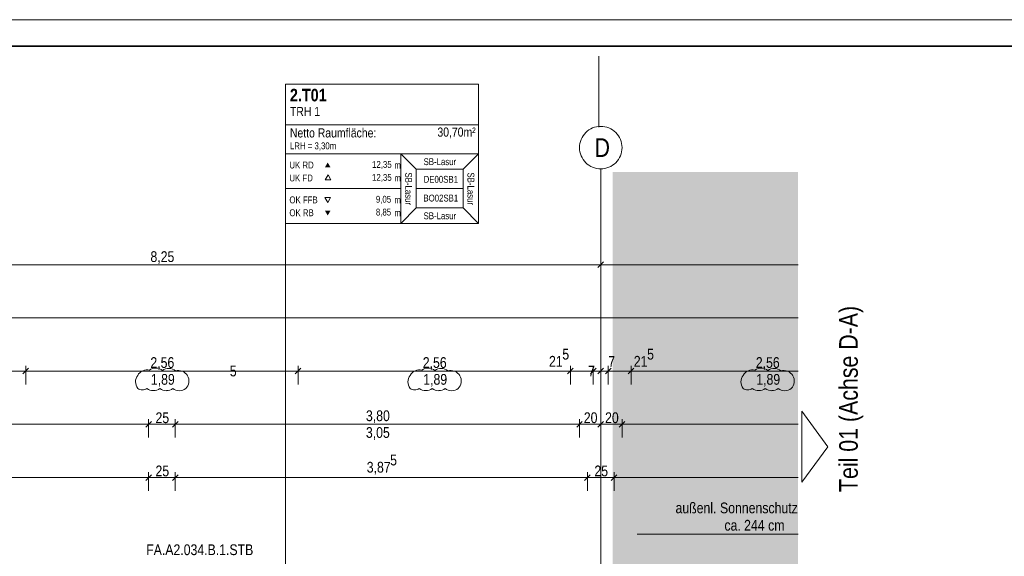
# Model space of a CAD drawing. Extents: x -620 to 300, y 62 to 1112.
# Tile 225 of 226: x -70 to 115, y 1012 to 1112. Entities that reach past the tile are written whole.
import ezdxf
from ezdxf.enums import TextEntityAlignment as Align
from ezdxf.lldxf.tags import DXFTag

# ---------------------------------------------------------------- set-up
doc = ezdxf.new("R2010")
doc.units = 0
doc.layers.get('0').update_dxf_attribs({"lineweight": 13})
doc.layers.add('--Darstellung Teil 07-00', color=2, linetype='grob-A06CPVSAL0', lineweight=13, true_color=0xffff00, plot=False)
for name, color, linetype, lineweight in [('30 -33 Aussenwände- 8 Sonnenschutz', 7, 'Continuous', 9), ('70 -71 Achsen- 1 Gebäudeachsen', 7, 'STRICHPUNKT2-A06CPVSFL0', 18), ('iwb_Plankopf Rahmen', 7, 'Continuous', 35), ('Keine-A06CPVSEL0', 7, 'Continuous', 9)]:
    doc.layers.add(name, color=color, linetype=linetype, lineweight=lineweight)
for name, color, linetype, lineweight, true_color in [('70 -72 Beschriftung- 1 Beschriftung allgemein', 7, 'Continuous', 9, 0xff6633), ('70 -75 Raumstempel- 1 Raumstempel-A06CPVSBL0', 1, 'Continuous', 50, 0xff0000), ('70 -75 Raumstempel-2 Verweislinie', 3, 'Continuous', 9, 0x00ff00), ('70 -76 Bemaßung- 2 Allgemein', 9, 'Continuous', 5, 0x808080), ('70 -77 Revision- 2 Wolken', 7, 'Continuous', 18, 0x944cff), ('iwb_Layout BA_Markierung', 7, 'Continuous', 9, 0xbadcdc), ('iwb_Layout Text', 3, 'Continuous', 18, 0x00ff00)]:
    doc.layers.add(name, color=color, linetype=linetype, lineweight=lineweight, true_color=true_color)
doc.styles.get("Standard").update_dxf_attribs({"font": 'ARIALN.TTF'})
tags = doc.linetypes.add('grob-A06CPVSAL0', pattern=[14, 3, -8, 3]).pattern_tags.tags
tags[8:9] = [DXFTag(74, 4), DXFTag(75, 0), DXFTag(340, '0'), DXFTag(46, 0.0), DXFTag(50, 0.0), DXFTag(44, 0.0), DXFTag(45, 0.0)]
tags[6:7] = [DXFTag(74, 4), DXFTag(75, 0), DXFTag(340, '0'), DXFTag(46, 0.0), DXFTag(50, 0.0), DXFTag(44, 0.0), DXFTag(45, 0.0)]
tags[4:5] = [DXFTag(74, 4), DXFTag(75, 0), DXFTag(340, '0'), DXFTag(46, 0.0), DXFTag(50, 0.0), DXFTag(44, 0.0), DXFTag(45, 0.0)]
tags = doc.linetypes.add('STRICHPUNKT2-A06CPVSFL0', pattern=[12.7, 6.35, -3.175, 0, -3.175]).pattern_tags.tags
tags[10:11] = [DXFTag(74, 4), DXFTag(75, 0), DXFTag(340, '0'), DXFTag(46, 0.0), DXFTag(50, 0.0), DXFTag(44, 0.0), DXFTag(45, 0.0)]
tags[8:9] = [DXFTag(74, 4), DXFTag(75, 0), DXFTag(340, '0'), DXFTag(46, 0.0), DXFTag(50, 0.0), DXFTag(44, 0.0), DXFTag(45, 0.0)]
tags[6:7] = [DXFTag(74, 4), DXFTag(75, 0), DXFTag(340, '0'), DXFTag(46, 0.0), DXFTag(50, 0.0), DXFTag(44, 0.0), DXFTag(45, 0.0)]
tags[4:5] = [DXFTag(74, 4), DXFTag(75, 0), DXFTag(340, '0'), DXFTag(46, 0.0), DXFTag(50, 0.0), DXFTag(44, 0.0), DXFTag(45, 0.0)]

# ---------------------------------------------------------------- blocks, each defined once
blk = doc.blocks.new('Polygon-A06CPVS4L0')
at = {"color": 0, "linetype": 'ByBlock', "lineweight": -2, "ltscale": 0.13}
blk.add_solid([(41.83, 86.61), (41.66, 1083.81), (76.5, 86.52), (76.5, 1083.81)], dxfattribs=at)
blk = doc.blocks.new('Referenz-A06CPVSGL0')
at = {"layer": '--Darstellung Teil 07-00', "color": 0, "linetype": 'grob-A06CPVSAL0', "lineweight": -2, "ltscale": 0.13}
blk.add_line((39.03, 1092.22), (39.03, 1105.57), dxfattribs=at)
at = {"layer": '30 -33 Aussenwände- 8 Sonnenschutz', "color": 0, "linetype": 'Continuous', "ltscale": 0.13}
blk.add_line((76.53, 1015.72), (46.24, 1015.72), dxfattribs=at)
at = {"layer": '70 -71 Achsen- 1 Gebäudeachsen', "color": 0, "linetype": 'STRICHPUNKT2-A06CPVSFL0', "ltscale": 0.18}
blk.add_line((39.42, 1084.39), (39.42, 84.95), dxfattribs=at)
at = {"layer": '70 -75 Raumstempel- 1 Raumstempel-A06CPVSBL0', "color": 0, "lineweight": 9}
for p, q in [((-19.87, 1100.29), (-19.87, 1074.16)), ((16.45, 1100.29), (-19.87, 1100.29)), ((16.45, 1074.16), (16.45, 1100.29)), ((16.45, 1092.7), (-19.87, 1092.7)), ((-19.87, 1087.23), (1.86, 1087.23)), ((4.74, 1084.33), (1.86, 1087.23)), ((16.45, 1087.23), (1.86, 1087.23)), ((1.86, 1087.23), (1.86, 1074.16)), ((13.57, 1084.33), (16.45, 1087.23)), ((-11.83, 1083.26), (-12.36, 1082.36)), ((-11.31, 1082.36), (-11.83, 1083.26)), ((4.74, 1077.05), (4.74, 1084.33)), ((4.74, 1084.33), (13.57, 1084.33)), ((13.57, 1077.05), (13.57, 1084.33)), ((-12.36, 1082.36), (-11.31, 1082.36)), ((-19.87, 1080.69), (1.86, 1080.69)), ((13.57, 1080.69), (4.74, 1080.69)), ((-11.91, 1078.09), (-12.43, 1078.99)), ((-12.43, 1078.99), (-11.38, 1078.99)), ((-11.38, 1078.99), (-11.91, 1078.09)), ((4.74, 1077.05), (1.86, 1074.16)), ((4.74, 1077.05), (13.57, 1077.05)), ((13.57, 1077.05), (16.45, 1074.16)), ((16.45, 1074.16), (-19.87, 1074.16))]:
    blk.add_line(p, q, dxfattribs=at)
at = {"layer": '70 -75 Raumstempel- 1 Raumstempel-A06CPVSBL0', "color": 0, "lineweight": 0}
for points in [[(-11.38, 1084.68), (-11.91, 1085.59), (-12.43, 1084.68)], [(-11.38, 1076.55), (-11.91, 1075.64), (-12.43, 1076.55)]]:
    blk.add_solid(points, dxfattribs=at)
at = {"layer": '70 -75 Raumstempel-2 Verweislinie', "color": 0, "linetype": 'Continuous', "ltscale": 0.13}
blk.add_line((-19.87, 1074.16), (-19.87, 982.25), dxfattribs=at)
at = {"layer": '70 -76 Bemaßung- 2 Allgemein', "color": 0, "linetype": 'Continuous', "ltscale": 0.13}
for p, q in [((38.36, 1066.39), (-124.52, 1066.39)), ((39.92, 1066.39), (38.36, 1066.39)), ((39.95, 1066.92), (38.89, 1065.86)), ((38.89, 1065.86), (39.95, 1066.92)), ((38.92, 1066.39), (40.48, 1066.39)), ((39.42, 1066.45), (39.42, 1067.39)), ((39.42, 1066.45), (39.42, 1067.39)), ((76.53, 1066.39), (40.48, 1066.39)), ((76.53, 1056.39), (-124.52, 1056.39)), ((-69.74, 1046.39), (-118.82, 1046.39)), ((-67.68, 1046.39), (-69.74, 1046.39)), ((-69.68, 1046.39), (-67.62, 1046.39)), ((-68.68, 1043.89), (-68.68, 1047.39)), ((-68.68, 1043.89), (-68.68, 1047.39)), ((-18.54, 1046.39), (-67.62, 1046.39)), ((-16.48, 1046.39), (-18.54, 1046.39)), ((-18.48, 1046.39), (-16.42, 1046.39)), ((-17.48, 1043.89), (-17.48, 1047.39)), ((-17.48, 1043.89), (-17.48, 1047.39)), ((32.66, 1046.39), (-16.42, 1046.39)), ((32.66, 1046.39), (31.6, 1046.39)), ((34.72, 1046.39), (32.66, 1046.39)), ((34.72, 1046.39), (32.66, 1046.39)), ((33.72, 1043.89), (33.72, 1047.39)), ((33.72, 1043.89), (33.72, 1047.39)), ((38.02, 1046.39), (33.72, 1046.39)), ((36.96, 1046.39), (35.9, 1046.39)), ((39.02, 1046.39), (36.96, 1046.39)), ((37.02, 1046.39), (39.08, 1046.39)), ((38.36, 1046.39), (37.3, 1046.39)), ((38.02, 1043.89), (38.02, 1047.39)), ((38.02, 1043.89), (38.02, 1047.39)), ((39.42, 1046.39), (38.02, 1046.39)), ((40.42, 1046.39), (38.36, 1046.39)), ((38.42, 1046.39), (40.48, 1046.39)), ((39.76, 1046.39), (38.7, 1046.39)), ((39.08, 1046.39), (40.14, 1046.39)), ((39.42, 1046.45), (39.42, 1047.39)), ((39.42, 1046.45), (39.42, 1047.39)), ((40.82, 1046.39), (39.42, 1046.39)), ((41.82, 1046.39), (39.76, 1046.39)), ((39.82, 1046.39), (41.88, 1046.39)), ((40.48, 1046.39), (41.54, 1046.39)), ((40.82, 1043.89), (40.82, 1047.39)), ((40.82, 1043.89), (40.82, 1047.39)), ((45.12, 1046.39), (40.82, 1046.39)), ((41.88, 1046.39), (42.94, 1046.39)), ((44.12, 1046.39), (46.18, 1046.39)), ((44.12, 1046.39), (46.18, 1046.39)), ((45.12, 1043.89), (45.12, 1047.39)), ((45.12, 1043.89), (45.12, 1047.39)), ((46.18, 1046.39), (47.24, 1046.39)), ((76.53, 1046.39), (46.18, 1046.39)), ((-45.58, 1033.89), (-45.58, 1037.39)), ((-45.58, 1033.89), (-45.58, 1037.39)), ((-40.58, 1033.89), (-40.58, 1037.39)), ((-40.58, 1033.89), (-40.58, 1037.39)), ((35.42, 1033.89), (35.42, 1037.39)), ((35.42, 1033.89), (35.42, 1037.39)), ((39.42, 1036.45), (39.42, 1037.39)), ((39.42, 1036.45), (39.42, 1037.39)), ((43.42, 1033.89), (43.42, 1037.39)), ((43.42, 1033.89), (43.42, 1037.39)), ((-46.64, 1036.39), (-120.52, 1036.39)), ((-44.58, 1036.39), (-46.64, 1036.39)), ((-46.58, 1036.39), (-44.52, 1036.39)), ((-41.64, 1036.39), (-44.52, 1036.39)), ((-39.58, 1036.39), (-41.64, 1036.39)), ((-41.58, 1036.39), (-39.52, 1036.39)), ((34.36, 1036.39), (-39.52, 1036.39)), ((36.42, 1036.39), (34.36, 1036.39)), ((34.42, 1036.39), (36.48, 1036.39)), ((38.36, 1036.39), (36.48, 1036.39)), ((40.42, 1036.39), (38.36, 1036.39)), ((38.42, 1036.39), (40.48, 1036.39)), ((42.36, 1036.39), (40.48, 1036.39)), ((44.42, 1036.39), (42.36, 1036.39)), ((42.42, 1036.39), (44.48, 1036.39)), ((76.53, 1036.39), (44.48, 1036.39)), ((-45.58, 1023.89), (-45.58, 1027.39)), ((-45.58, 1023.89), (-45.58, 1027.39)), ((-40.58, 1023.89), (-40.58, 1027.39)), ((-40.58, 1023.89), (-40.58, 1027.39)), ((36.92, 1023.89), (36.92, 1027.39)), ((36.92, 1023.89), (36.92, 1027.39)), ((41.92, 1023.89), (41.92, 1027.39)), ((41.92, 1023.89), (41.92, 1027.39)), ((-46.64, 1026.39), (-124.66, 1026.39)), ((-44.58, 1026.39), (-46.64, 1026.39)), ((-46.58, 1026.39), (-44.52, 1026.39)), ((-41.64, 1026.39), (-44.52, 1026.39)), ((-39.58, 1026.39), (-41.64, 1026.39)), ((-41.58, 1026.39), (-39.52, 1026.39)), ((35.86, 1026.39), (-39.52, 1026.39)), ((37.92, 1026.39), (35.86, 1026.39)), ((35.92, 1026.39), (37.98, 1026.39)), ((40.86, 1026.39), (37.98, 1026.39)), ((42.92, 1026.39), (40.86, 1026.39)), ((40.92, 1026.39), (42.98, 1026.39)), ((76.53, 1026.39), (42.98, 1026.39))]:
    blk.add_line(p, q, dxfattribs=at)
at = {"layer": '70 -76 Bemaßung- 2 Allgemein', "color": 0, "linetype": 'Continuous', "lineweight": 20, "ltscale": 0.2}
for p, q in [((-68.15, 1046.92), (-69.21, 1045.86)), ((-69.21, 1045.86), (-68.15, 1046.92)), ((-16.95, 1046.92), (-18.01, 1045.86)), ((-18.01, 1045.86), (-16.95, 1046.92)), ((34.25, 1046.92), (33.19, 1045.86)), ((34.25, 1046.92), (33.19, 1045.86)), ((37.49, 1045.86), (38.55, 1046.92)), ((38.55, 1046.92), (37.49, 1045.86)), ((38.89, 1045.86), (39.95, 1046.92)), ((39.95, 1046.92), (38.89, 1045.86)), ((40.29, 1045.86), (41.35, 1046.92)), ((41.35, 1046.92), (40.29, 1045.86)), ((44.59, 1045.86), (45.65, 1046.92)), ((44.59, 1045.86), (45.65, 1046.92)), ((-45.05, 1036.92), (-46.11, 1035.86)), ((-46.11, 1035.86), (-45.05, 1036.92)), ((-40.05, 1036.92), (-41.11, 1035.86)), ((-41.11, 1035.86), (-40.05, 1036.92)), ((35.95, 1036.92), (34.89, 1035.86)), ((34.89, 1035.86), (35.95, 1036.92)), ((39.95, 1036.92), (38.89, 1035.86)), ((38.89, 1035.86), (39.95, 1036.92)), ((43.95, 1036.92), (42.89, 1035.86)), ((42.89, 1035.86), (43.95, 1036.92)), ((-45.05, 1026.92), (-46.11, 1025.86)), ((-46.11, 1025.86), (-45.05, 1026.92)), ((-40.05, 1026.92), (-41.11, 1025.86)), ((-41.11, 1025.86), (-40.05, 1026.92)), ((37.45, 1026.92), (36.39, 1025.86)), ((36.39, 1025.86), (37.45, 1026.92)), ((42.45, 1026.92), (41.39, 1025.86)), ((41.39, 1025.86), (42.45, 1026.92))]:
    blk.add_line(p, q, dxfattribs=at)
at = {"layer": '70 -77 Revision- 2 Wolken', "color": 0, "linetype": 'Continuous', "ltscale": 0.18}
for centre, major_axis in [((-45.85, 1044.61), (-0.84, 1.85)), ((-45.85, 1044.61), (0.44, 1.98)), ((-44.24, 1044.93), (0.06, 2.03)), ((-44.24, 1044.93), (1.27, 1.59)), ((-41.8, 1044.86), (0.06, 2.03)), ((-41.8, 1044.86), (1.27, 1.59)), ((-40.02, 1044.49), (0.77, 1.88)), ((-40.02, 1044.49), (1.74, 1.05)), ((5.35, 1044.61), (-0.84, 1.85)), ((5.35, 1044.61), (0.44, 1.98)), ((6.96, 1044.93), (0.06, 2.03)), ((6.96, 1044.93), (1.27, 1.59)), ((9.4, 1044.86), (0.06, 2.03)), ((9.4, 1044.86), (1.27, 1.59)), ((11.18, 1044.49), (0.77, 1.88)), ((11.18, 1044.49), (1.74, 1.05)), ((67.95, 1044.61), (-0.84, 1.85)), ((67.95, 1044.61), (0.44, 1.98)), ((69.56, 1044.93), (0.06, 2.03)), ((69.56, 1044.93), (1.27, 1.59)), ((72, 1044.86), (0.06, 2.03)), ((72, 1044.86), (1.27, 1.59)), ((73.78, 1044.49), (0.77, 1.88)), ((73.78, 1044.49), (1.74, 1.05)), ((-46, 1044.37), (-1.63, 1.22)), ((-46, 1044.37), (-2.03, 0)), ((-40.04, 1044.53), (1.46, -1.42)), ((-40.04, 1044.53), (2.02, -0.26)), ((5.2, 1044.37), (-1.63, 1.22)), ((5.2, 1044.37), (-2.03, 0)), ((11.16, 1044.53), (1.46, -1.42)), ((11.16, 1044.53), (2.02, -0.26)), ((67.8, 1044.37), (-1.63, 1.22)), ((67.8, 1044.37), (-2.03, 0)), ((73.76, 1044.53), (1.46, -1.42)), ((73.76, 1044.53), (2.02, -0.26)), ((-46.76, 1044.3), (-0.87, -1.15)), ((-46.76, 1044.3), (-0.01, -1.44)), ((-44.67, 1044.76), (-1.23, -1.62)), ((-44.67, 1044.76), (-0.01, -2.03)), ((-42.23, 1044.75), (-1.23, -1.62)), ((-42.23, 1044.75), (-0.01, -2.03)), ((-39.8, 1044.74), (-1.23, -1.62)), ((-39.8, 1044.74), (-0.01, -2.03)), ((4.44, 1044.3), (-0.87, -1.15)), ((4.44, 1044.3), (-0.01, -1.44)), ((6.53, 1044.76), (-1.23, -1.62)), ((6.53, 1044.76), (-0.01, -2.03)), ((8.97, 1044.75), (-1.23, -1.62)), ((8.97, 1044.75), (-0.01, -2.03)), ((11.4, 1044.74), (-1.23, -1.62)), ((11.4, 1044.74), (-0.01, -2.03)), ((67.04, 1044.3), (-0.87, -1.15)), ((67.04, 1044.3), (-0.01, -1.44)), ((69.13, 1044.76), (-1.23, -1.62)), ((69.13, 1044.76), (-0.01, -2.03)), ((71.57, 1044.75), (-1.23, -1.62)), ((71.57, 1044.75), (-0.01, -2.03)), ((74, 1044.74), (-1.23, -1.62)), ((74, 1044.74), (-0.01, -2.03))]:
    blk.add_ellipse(centre, major_axis=major_axis, ratio=1, start_param=0, end_param=0.643501, dxfattribs=at)
at = {"layer": 'Keine-A06CPVSEL0', "color": 0, "linetype": 'Continuous', "ltscale": 0.13}
for p, q in [((37.54, 1091.92), (37.89, 1092.09)), ((37.89, 1092.09), (38.26, 1092.22)), ((38.26, 1092.22), (38.64, 1092.32)), ((38.64, 1092.32), (39.03, 1092.37)), ((39.03, 1092.37), (39.42, 1092.39)), ((39.42, 1092.39), (39.81, 1092.37)), ((39.81, 1092.37), (40.2, 1092.32)), ((40.2, 1092.32), (40.58, 1092.22)), ((40.58, 1092.22), (40.95, 1092.09)), ((40.95, 1092.09), (41.31, 1091.92)), ((35.73, 1089.92), (35.89, 1090.28)), ((35.89, 1090.28), (36.1, 1090.62)), ((36.1, 1090.62), (36.33, 1090.93)), ((36.33, 1090.93), (36.59, 1091.22)), ((36.59, 1091.22), (36.88, 1091.49)), ((36.88, 1091.49), (37.2, 1091.72)), ((37.2, 1091.72), (37.54, 1091.92)), ((41.31, 1091.92), (41.64, 1091.72)), ((41.64, 1091.72), (41.96, 1091.49)), ((41.96, 1091.49), (42.25, 1091.22)), ((42.25, 1091.22), (42.51, 1090.93)), ((42.51, 1090.93), (42.75, 1090.62)), ((42.75, 1090.62), (42.95, 1090.28)), ((42.95, 1090.28), (43.12, 1089.92)), ((35.42, 1088.39), (35.44, 1088.79)), ((35.44, 1088), (35.42, 1088.39)), ((35.44, 1088.79), (35.5, 1089.17)), ((35.5, 1089.17), (35.59, 1089.55)), ((35.59, 1089.55), (35.73, 1089.92)), ((43.12, 1089.92), (43.25, 1089.55)), ((43.25, 1089.55), (43.34, 1089.17)), ((43.34, 1089.17), (43.4, 1088.79)), ((43.4, 1088.79), (43.42, 1088.39)), ((43.42, 1088.39), (43.4, 1088)), ((35.5, 1087.61), (35.44, 1088)), ((35.59, 1087.23), (35.5, 1087.61)), ((35.73, 1086.86), (35.59, 1087.23)), ((35.89, 1086.51), (35.73, 1086.86)), ((36.1, 1086.17), (35.89, 1086.51)), ((42.95, 1086.51), (42.75, 1086.17)), ((43.12, 1086.86), (42.95, 1086.51)), ((43.25, 1087.23), (43.12, 1086.86)), ((43.34, 1087.61), (43.25, 1087.23)), ((43.4, 1088), (43.34, 1087.61)), ((36.33, 1085.86), (36.1, 1086.17)), ((36.59, 1085.56), (36.33, 1085.86)), ((36.88, 1085.3), (36.59, 1085.56)), ((37.2, 1085.07), (36.88, 1085.3)), ((37.54, 1084.87), (37.2, 1085.07)), ((37.89, 1084.7), (37.54, 1084.87)), ((38.26, 1084.57), (37.89, 1084.7)), ((40.95, 1084.7), (40.58, 1084.57)), ((41.31, 1084.87), (40.95, 1084.7)), ((41.64, 1085.07), (41.31, 1084.87)), ((41.96, 1085.3), (41.64, 1085.07)), ((42.25, 1085.56), (41.96, 1085.3)), ((42.51, 1085.86), (42.25, 1085.56)), ((42.75, 1086.17), (42.51, 1085.86)), ((38.64, 1084.47), (38.26, 1084.57)), ((39.03, 1084.41), (38.64, 1084.47)), ((39.42, 1084.39), (39.03, 1084.41)), ((39.81, 1084.41), (39.42, 1084.39)), ((40.2, 1084.47), (39.81, 1084.41)), ((40.58, 1084.57), (40.2, 1084.47))]:
    blk.add_line(p, q, dxfattribs=at)
at = {"layer": '30 -33 Aussenwände- 8 Sonnenschutz', "color": 0, "linetype": 'Continuous', "ltscale": 0.13, "char_height": 2.0138, "attachment_point": 1}
for s, insert in [('{\\fArial Narrow;außenl.}', (53.47, 1021.69)), ('{\\fArial Narrow;Sonnenschutz}', (61.83, 1021.69)), ('{\\fArial Narrow;ca.}', (62.67, 1018.43)), ('{\\fArial Narrow;244}', (66.36, 1018.43)), ('{\\fArial Narrow;cm}', (70.88, 1018.43))]:
    blk.add_mtext(s, dxfattribs=dict(at, insert=insert))
at = {"layer": '70 -72 Beschriftung- 1 Beschriftung allgemein', "color": 0, "linetype": 'Continuous', "ltscale": 0.13, "insert": (-46.03, 1013.83), "char_height": 2.0138, "attachment_point": 1}
blk.add_mtext('{\\fArial Narrow;FA.A2.034.B.1.STB}', dxfattribs=at)
at = {"layer": '70 -75 Raumstempel- 1 Raumstempel-A06CPVSBL0', "color": 0, "linetype": 'Continuous', "ltscale": 0.5, "attachment_point": 1}
for s, insert, char_height, rotation in [('{\\fArial Narrow|b1|i0;2.T01}', (-19.01, 1099.44), 2.3536, 0), ('{\\fArial Narrow;TRH 1}', (-19.01, 1096.04), 1.7117, 0), ('{\\fArial Narrow;Netto Raumfläche:}', (-19.01, 1092.02), 1.7117, 0), ('{\\fArial Narrow;30,70m²}', (8.71, 1092.17), 1.7117, 0), ('{\\fArial Narrow;LRH = 3,30m}', (-19.01, 1089.37), 1.2838, 0), ('{\\fArial Narrow;UK RD}', (-19.11, 1085.76), 1.2838, 0), ('{\\fArial Narrow;12,35}', (-3.57, 1085.87), 1.2838, 0), ('{\\fArial Narrow;m}', (0.61, 1085.75), 1.2838, 0), ('{\\fArial Narrow;SB-Lasur}', (6.11, 1086.39), 1.2838, 0), ('{\\fArial Narrow;UK FD}', (-19.11, 1083.33), 1.2838, 0), ('{\\fArial Narrow;12,35}', (-3.57, 1083.44), 1.2838, 0), ('{\\fArial Narrow;m}', (0.61, 1083.32), 1.2838, 0), ('{\\fArial Narrow;SB-Lasur}', (3.94, 1083.73), 1.2838, 270), ('{\\fArial Narrow;DE00SB1}', (6.12, 1083.08), 1.2838, 0), ('{\\fArial Narrow;SB-Lasur}', (15.65, 1083.73), 1.2838, 270), ('{\\fArial Narrow;OK FFB}', (-19.11, 1079.21), 1.2838, 0), ('{\\fArial Narrow;9,05}', (-2.85, 1079.33), 1.2838, 0), ('{\\fArial Narrow;BO02SB1}', (6.08, 1079.55), 1.2838, 0), ('{\\fArial Narrow;m}', (0.61, 1079.21), 1.2838, 0), ('{\\fArial Narrow;OK RB}', (-19.11, 1076.79), 1.2838, 0), ('{\\fArial Narrow;8,85}', (-2.85, 1076.92), 1.2838, 0), ('{\\fArial Narrow;m}', (0.61, 1076.79), 1.2838, 0), ('{\\fArial Narrow;SB-Lasur}', (6.11, 1076.22), 1.2838, 0)]:
    blk.add_mtext(s, dxfattribs=dict(at, insert=insert, char_height=char_height, rotation=rotation))
at = {"layer": '70 -76 Bemaßung- 2 Allgemein', "color": 0, "linetype": 'Continuous', "ltscale": 0.13, "char_height": 2.0138, "attachment_point": 1}
for s, insert in [('{\\fArial Narrow;8,25}', (-45.23, 1068.91)), ('{\\fArial Narrow;5}', (32.19, 1050.58)), ('{\\fArial Narrow;5}', (48.13, 1050.58)), ('{\\fArial Narrow;2,56}', (-45.24, 1049.01)), ('{\\fArial Narrow;2,56}', (5.96, 1049.01)), ('{\\fArial Narrow;21}', (29.68, 1049.24)), ('{\\fArial Narrow;7}', (40.83, 1049.22)), ('{\\fArial Narrow;21}', (45.63, 1049.24)), ('{\\fArial Narrow;2,56}', (68.56, 1049.01)), ('{\\fArial Narrow;1,89}', (-45.15, 1045.85)), ('{\\fArial Narrow;5}', (-30.31, 1047.42)), ('{\\fArial Narrow;1,89}', (6.05, 1045.85)), ('{\\fArial Narrow;7}', (37.04, 1047.4)), ('{\\fArial Narrow;1,89}', (68.65, 1045.85)), ('{\\fArial Narrow;25}', (-44.28, 1038.64)), ('{\\fArial Narrow;3,80}', (-4.72, 1039.01)), ('{\\fArial Narrow;20}', (36.23, 1038.64)), ('{\\fArial Narrow;20}', (40.23, 1038.64)), ('{\\fArial Narrow;3,05}', (-4.73, 1035.86)), ('{\\fArial Narrow;3,87}', (-4.57, 1029.34)), ('{\\fArial Narrow;5}', (-0.18, 1030.69)), ('{\\fArial Narrow;25}', (-44.28, 1028.64)), ('{\\fArial Narrow;25}', (38.22, 1028.64))]:
    blk.add_mtext(s, dxfattribs=dict(at, insert=insert))
at = {"layer": 'Keine-A06CPVSEL0', "color": 0, "linetype": 'Continuous', "ltscale": 0.13, "insert": (38.23, 1090.16), "char_height": 3.5241, "attachment_point": 1}
blk.add_mtext('{\\fArial Narrow;D}', dxfattribs=at)

msp = doc.modelspace()

# ---------------------------------------------------------------- linework, layer by layer
at = {"layer": 'iwb_Layout Text', "linetype": 'Continuous', "ltscale": 0.18}
for p, q in [((82.12, 1032.19), (77.24, 1038.88)), ((77.24, 1025.5), (77.24, 1038.88)), ((77.24, 1025.5), (82.12, 1032.19))]:
    msp.add_line(p, q, dxfattribs=at)
at = {"layer": 'iwb_Plankopf Rahmen', "color": 8, "lineweight": 13, "ltscale": 0.13, "true_color": 0x808080}
msp.add_lwpolyline([(300.35, 62.43), (-619.65, 62.43), (-619.65, 1112.43), (300.35, 1112.43), (300.35, 62.43)], close=True, dxfattribs=at)
at = {"layer": 'iwb_Plankopf Rahmen', "ltscale": 0.35}
msp.add_lwpolyline([(-599.65, 67.43), (-599.65, 1107.43), (295.35, 1107.43), (295.35, 67.43), (-599.65, 67.43)], close=True, dxfattribs=at)

# ---------------------------------------------------------------- block references
at = {"color": 8, "lineweight": 13, "ltscale": 0.13, "true_color": 0x808080}
msp.add_blockref('Referenz-A06CPVSGL0', (0, 0), dxfattribs=at)
at = {"layer": 'iwb_Layout BA_Markierung', "ltscale": 0.13}
msp.add_blockref('Polygon-A06CPVS4L0', (0, 0), dxfattribs=at)

# ---------------------------------------------------------------- texts
at = {"layer": 'iwb_Layout Text', "ltscale": 0.18}
msp.add_text('Teil 01 (Achse D-A)', height=3.5, rotation=90, dxfattribs=at).set_placement((84.23, 1023.67), align=Align.TOP_LEFT)

doc.saveas('drawing.dxf')
